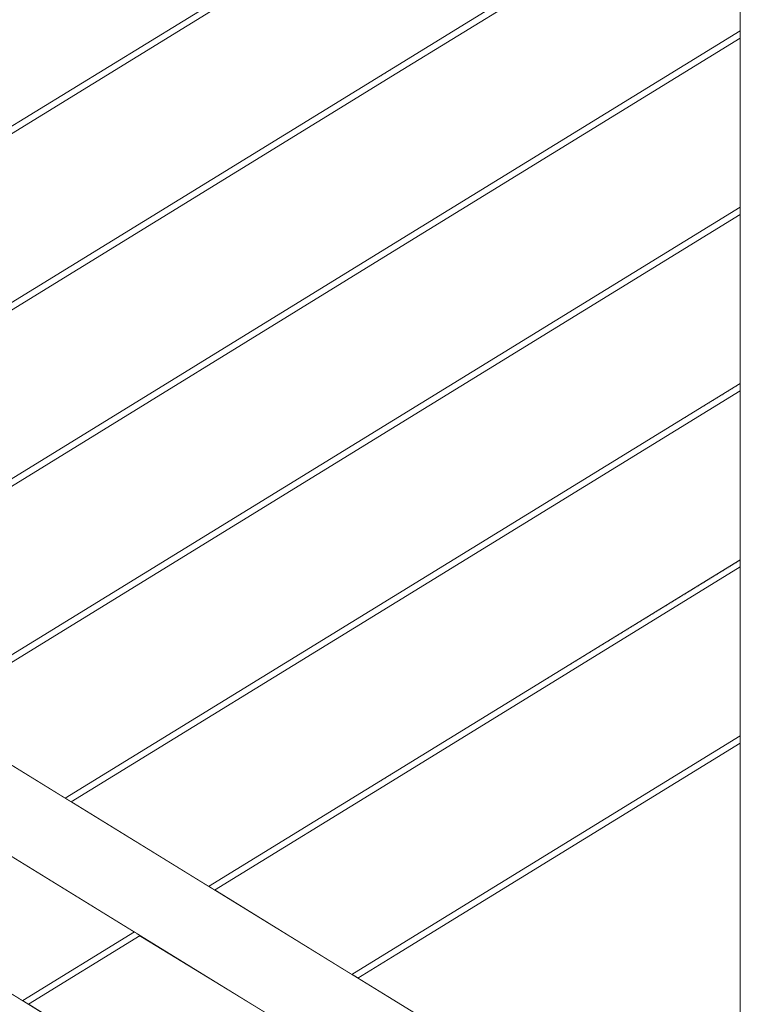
# Model space of a CAD drawing. Header units: millimetres. Extents: x -101298 to -58298, y 45839 to 66839.
# Tile 34 of 124: x -84289 to -83822, y 52530 to 53163. Entities that reach past the tile are written whole.
import ezdxf

# ---------------------------------------------------------------- set-up
doc = ezdxf.new("R2010")
doc.units = ezdxf.units.MM
doc.header["$MEASUREMENT"] = 0
doc.linetypes.add('Wipeout_Contour', pattern=[1000, 0, -1000])
doc.layers.add('Nowe_Konstrukcja - Schody', color=7, linetype='Continuous')
doc.layers.add('Nowe_Konstrukcja - Ściany zew', color=7, linetype='Continuous')
doc.layers.add('Nowe_Konstrukcja - Schody_Nr_pióra__101', color=250, linetype='Continuous', lineweight=13, true_color=0x333333)

msp = doc.modelspace()

# ---------------------------------------------------------------- wipeouts: each hides what was drawn before it
at = {"color": 254, "linetype": 'Wipeout_Contour', "lineweight": 0, "ltscale": 697845.676142}
msp.add_wipeout([(-84627.26, 52975.44), (-84627.26, 52891.14), (-84624.99, 52889.59), (-84608.35, 52901.08), (-83825.6, 53382.54), (-83825.6, 53470.84), (-84593.61, 52998.45)], dxfattribs=at).dxf.layer = 'Nowe_Konstrukcja - Ściany zew'
at = {"color": 254, "linetype": 'Wipeout_Contour', "lineweight": 0, "ltscale": 397400.490914}
msp.add_wipeout([(-84374.93, 52586.62), (-84286.62, 52532.3), (-84214.84, 52576.46), (-84303.15, 52630.77)], dxfattribs=at).dxf.layer = 'Nowe_Konstrukcja - Ściany zew'

# ---------------------------------------------------------------- next in the draw order: wipeouts: each hides what was drawn before it
at = {"color": 254, "linetype": 'Wipeout_Contour', "lineweight": 0, "ltscale": 597709.060031}
msp.add_wipeout([(-84606.17, 52897.72), (-84621.49, 52887.19), (-84593.61, 52868.13), (-84535.63, 52832.47), (-83825.6, 53269.2), (-83825.6, 53377.84)], dxfattribs=at).dxf.layer = 'Nowe_Konstrukcja - Ściany zew'
at = {"color": 254, "linetype": 'Wipeout_Contour', "lineweight": 0, "ltscale": 396967.854262}
msp.add_wipeout([(-84282.8, 52529.96), (-84194.49, 52475.64), (-84122.71, 52519.79), (-84211.02, 52574.11)], dxfattribs=at).dxf.layer = 'Nowe_Konstrukcja - Ściany zew'

# ---------------------------------------------------------------- next in the draw order: wipeouts: each hides what was drawn before it
at = {"color": 254, "linetype": 'Wipeout_Contour', "lineweight": 0, "ltscale": 397837.358314}
msp.add_wipeout([(-83825.6, 53264.51), (-84531.82, 52830.12), (-84443.51, 52775.81), (-83825.6, 53155.87)], dxfattribs=at).dxf.layer = 'Nowe_Konstrukcja - Ściany zew'

# ---------------------------------------------------------------- next in the draw order: wipeouts: each hides what was drawn before it
at = {"color": 254, "linetype": 'Wipeout_Contour', "lineweight": 0, "ltscale": 397499.666579}
msp.add_wipeout([(-84439.69, 52773.46), (-84351.38, 52719.14), (-83825.6, 53042.54), (-83825.6, 53151.17)], dxfattribs=at).dxf.layer = 'Nowe_Konstrukcja - Ściany zew'

# ---------------------------------------------------------------- next in the draw order: wipeouts: each hides what was drawn before it
at = {"color": 254, "linetype": 'Wipeout_Contour', "lineweight": 0, "ltscale": 397162.162866}
msp.add_wipeout([(-84347.56, 52716.79), (-84259.25, 52662.47), (-83825.6, 52929.2), (-83825.6, 53037.84)], dxfattribs=at).dxf.layer = 'Nowe_Konstrukcja - Ściany zew'

# ---------------------------------------------------------------- next in the draw order: wipeouts: each hides what was drawn before it
at = {"color": 254, "linetype": 'Wipeout_Contour', "lineweight": 0, "ltscale": 396824.850066}
msp.add_wipeout([(-83825.6, 52924.51), (-84255.43, 52660.12), (-84167.12, 52605.81), (-83825.6, 52815.87)], dxfattribs=at).dxf.layer = 'Nowe_Konstrukcja - Ściany zew'

# ---------------------------------------------------------------- next in the draw order: wipeouts: each hides what was drawn before it
at = {"color": 254, "linetype": 'Wipeout_Contour', "lineweight": 0, "ltscale": 396487.733586}
msp.add_wipeout([(-84163.3, 52603.46), (-84074.99, 52549.14), (-83825.6, 52702.54), (-83825.6, 52811.17)], dxfattribs=at).dxf.layer = 'Nowe_Konstrukcja - Ściany zew'

# ---------------------------------------------------------------- next in the draw order: wipeouts: each hides what was drawn before it
at = {"color": 254, "linetype": 'Wipeout_Contour', "lineweight": 0, "ltscale": 1975703.180675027}
msp.add_wipeout([(-83825.6, 52697.84), (-84071.17, 52546.79), (-83936.31, 52463.84), (-83737.26, 52463.84), (-83737.26, 52576.07), (-83767.26, 52576.07), (-83767.26, 52636.07), (-83457.26, 52636.07), (-83457.26, 52748.29), (-83487.26, 52748.29), (-83487.26, 52808.29), (-83177.26, 52808.29), (-83177.26, 52920.51), (-83207.26, 52920.51), (-83207.26, 52980.51), (-82968.93, 52980.51), (-82968.93, 53224.76), (-83775.6, 52728.59), (-83775.6, 52463.84), (-83825.6, 52463.84)], dxfattribs=at).dxf.layer = 'Nowe_Konstrukcja - Ściany zew'

# ---------------------------------------------------------------- next in the draw order: wipeouts: each hides what was drawn before it
at = {"color": 254, "linetype": 'Wipeout_Contour', "lineweight": 0, "ltscale": 396598.468357}
msp.add_wipeout([(-83825.6, 52463.84), (-83775.6, 52463.84), (-83775.6, 53515.56), (-83825.6, 53515.56)], dxfattribs=at).dxf.layer = 'Nowe_Konstrukcja - Schody'
at = {"color": 254, "linetype": 'Wipeout_Contour', "lineweight": 0, "ltscale": 397050.109017}
msp.add_wipeout([(-84339.36, 52655.28), (-84340.36, 52653.66), (-84060.36, 52481.44), (-84059.36, 52483.06)], dxfattribs=at).dxf.layer = 'Nowe_Konstrukcja - Schody'

# ---------------------------------------------------------------- next in the draw order: wipeouts: each hides what was drawn before it
at = {"color": 254, "linetype": 'Wipeout_Contour', "lineweight": 0, "ltscale": 397050.207344}
msp.add_wipeout([(-84336.52, 52659.9), (-84339.36, 52655.28), (-84059.36, 52483.06), (-84056.52, 52487.68)], dxfattribs=at).dxf.layer = 'Nowe_Konstrukcja - Schody'

# ---------------------------------------------------------------- next in the draw order: wipeouts: each hides what was drawn before it
at = {"color": 254, "linetype": 'Wipeout_Contour', "lineweight": 0, "ltscale": 397050.390275}
msp.add_wipeout([(-84332.27, 52666.81), (-84336.52, 52659.9), (-84056.52, 52487.68), (-84052.27, 52494.58)], dxfattribs=at).dxf.layer = 'Nowe_Konstrukcja - Schody'

# ---------------------------------------------------------------- next in the draw order: wipeouts: each hides what was drawn before it
at = {"color": 254, "linetype": 'Wipeout_Contour', "lineweight": 0, "ltscale": 397050.631974}
msp.add_wipeout([(-84332.27, 52666.81), (-84052.27, 52494.58), (-84047.26, 52502.73), (-84327.26, 52674.96)], dxfattribs=at).dxf.layer = 'Nowe_Konstrukcja - Schody'

# ---------------------------------------------------------------- next in the draw order: wipeouts: each hides what was drawn before it
at = {"color": 254, "linetype": 'Wipeout_Contour', "lineweight": 0, "ltscale": 397050.896939}
msp.add_wipeout([(-84047.26, 52502.73), (-84042.25, 52510.88), (-84322.25, 52683.11), (-84327.26, 52674.96)], dxfattribs=at).dxf.layer = 'Nowe_Konstrukcja - Schody'

# ---------------------------------------------------------------- next in the draw order: wipeouts: each hides what was drawn before it
at = {"color": 254, "linetype": 'Wipeout_Contour', "lineweight": 0, "ltscale": 397051.144874}
msp.add_wipeout([(-84042.25, 52510.88), (-84038, 52517.79), (-84318, 52690.01), (-84322.25, 52683.11)], dxfattribs=at).dxf.layer = 'Nowe_Konstrukcja - Schody'

# ---------------------------------------------------------------- next in the draw order: wipeouts: each hides what was drawn before it
at = {"color": 254, "linetype": 'Wipeout_Contour', "lineweight": 0, "ltscale": 397051.336656}
msp.add_wipeout([(-84038, 52517.79), (-84035.16, 52522.41), (-84315.16, 52694.63), (-84318, 52690.01)], dxfattribs=at).dxf.layer = 'Nowe_Konstrukcja - Schody'

# ---------------------------------------------------------------- next in the draw order: wipeouts: each hides what was drawn before it
at = {"color": 254, "linetype": 'Wipeout_Contour', "lineweight": 0, "ltscale": 397051.441159}
msp.add_wipeout([(-84035.16, 52522.41), (-84034.16, 52524.03), (-84314.16, 52696.25), (-84315.16, 52694.63)], dxfattribs=at).dxf.layer = 'Nowe_Konstrukcja - Schody'

# ---------------------------------------------------------------- next in the draw order: wipeouts: each hides what was drawn before it
at = {"color": 254, "linetype": 'Wipeout_Contour', "lineweight": 0, "ltscale": 397187.340976}
msp.add_wipeout([(-84286.06, 52531.96), (-84284.71, 52531.13), (-84212.93, 52575.28), (-84214.28, 52576.11)], dxfattribs=at).dxf.layer = 'Nowe_Konstrukcja - Schody'
at = {"color": 254, "linetype": 'Wipeout_Contour', "lineweight": 0, "ltscale": 396552.693775}
msp.add_wipeout([(-84074.43, 52548.79), (-84073.08, 52547.96), (-84047.26, 52563.84), (-84048, 52565.05)], dxfattribs=at).dxf.layer = 'Nowe_Konstrukcja - Schody'

# ---------------------------------------------------------------- next in the draw order: wipeouts: each hides what was drawn before it
at = {"color": 254, "linetype": 'Wipeout_Contour', "lineweight": 0, "ltscale": 397181.00292}
msp.add_wipeout([(-84212.93, 52575.28), (-84284.71, 52531.13), (-84283.36, 52530.3), (-84211.58, 52574.45)], dxfattribs=at).dxf.layer = 'Nowe_Konstrukcja - Schody'
at = {"color": 254, "linetype": 'Wipeout_Contour', "lineweight": 0, "ltscale": 396546.99109}
msp.add_wipeout([(-84073.08, 52547.96), (-84071.73, 52547.13), (-84046.52, 52562.64), (-84047.26, 52563.84)], dxfattribs=at).dxf.layer = 'Nowe_Konstrukcja - Schody'

# ---------------------------------------------------------------- next in the draw order: wipeouts: each hides what was drawn before it
at = {"color": 254, "linetype": 'Wipeout_Contour', "lineweight": 0, "ltscale": 397176.52124}
msp.add_wipeout([(-84211.58, 52574.45), (-84283.36, 52530.3), (-84282.8, 52529.96), (-84211.02, 52574.11)], dxfattribs=at).dxf.layer = 'Nowe_Konstrukcja - Schody'
at = {"color": 254, "linetype": 'Wipeout_Contour', "lineweight": 0, "ltscale": 396542.954207}
msp.add_wipeout([(-84046.52, 52562.64), (-84071.73, 52547.13), (-84071.17, 52546.79), (-84046.21, 52562.14)], dxfattribs=at).dxf.layer = 'Nowe_Konstrukcja - Schody'

# ---------------------------------------------------------------- next in the draw order: wipeouts: each hides what was drawn before it
at = {"color": 254, "linetype": 'Wipeout_Contour', "lineweight": 0, "ltscale": 397191.822616}
msp.add_wipeout([(-84286.62, 52532.3), (-84286.06, 52531.96), (-84214.28, 52576.11), (-84214.84, 52576.46)], dxfattribs=at).dxf.layer = 'Nowe_Konstrukcja - Schody'
at = {"color": 254, "linetype": 'Wipeout_Contour', "lineweight": 0, "ltscale": 396556.721927}
msp.add_wipeout([(-84074.99, 52549.14), (-84074.43, 52548.79), (-84048, 52565.05), (-84048.31, 52565.55)], dxfattribs=at).dxf.layer = 'Nowe_Konstrukcja - Schody'

# ---------------------------------------------------------------- next in the draw order: wipeouts: each hides what was drawn before it
at = {"color": 254, "linetype": 'Wipeout_Contour', "lineweight": 0, "ltscale": 396294.303181}
msp.add_wipeout([(-84048, 52565.05), (-84047.26, 52563.84), (-83825.6, 52700.19), (-83825.6, 52701.85)], dxfattribs=at).dxf.layer = 'Nowe_Konstrukcja - Schody'
at = {"color": 254, "linetype": 'Wipeout_Contour', "lineweight": 0, "ltscale": 396796.630577}
msp.add_wipeout([(-84328, 52553.75), (-84328.31, 52553.25), (-84048.31, 52381.03), (-84048, 52381.53)], dxfattribs=at).dxf.layer = 'Nowe_Konstrukcja - Schody'

# ---------------------------------------------------------------- next in the draw order: wipeouts: each hides what was drawn before it
at = {"color": 254, "linetype": 'Wipeout_Contour', "lineweight": 0, "ltscale": 396290.001977}
msp.add_wipeout([(-84047.26, 52563.84), (-84046.52, 52562.64), (-83825.6, 52698.53), (-83825.6, 52700.19)], dxfattribs=at).dxf.layer = 'Nowe_Konstrukcja - Schody'
at = {"color": 254, "linetype": 'Wipeout_Contour', "lineweight": 0, "ltscale": 396796.687506}
msp.add_wipeout([(-84047.26, 52382.73), (-84046.52, 52383.94), (-84326.52, 52556.16), (-84327.26, 52554.96)], dxfattribs=at).dxf.layer = 'Nowe_Konstrukcja - Schody'

# ---------------------------------------------------------------- next in the draw order: wipeouts: each hides what was drawn before it
at = {"color": 254, "linetype": 'Wipeout_Contour', "lineweight": 0, "ltscale": 396286.959944}
msp.add_wipeout([(-84046.52, 52562.64), (-84046.21, 52562.14), (-83825.6, 52697.84), (-83825.6, 52698.53)], dxfattribs=at).dxf.layer = 'Nowe_Konstrukcja - Schody'
at = {"color": 254, "linetype": 'Wipeout_Contour', "lineweight": 0, "ltscale": 396796.711127}
msp.add_wipeout([(-84046.52, 52383.94), (-84046.21, 52384.44), (-84326.21, 52556.66), (-84326.52, 52556.16)], dxfattribs=at).dxf.layer = 'Nowe_Konstrukcja - Schody'

# ---------------------------------------------------------------- next in the draw order: linework, layer by layer
at = {"layer": 'Nowe_Konstrukcja - Schody_Nr_pióra__101', "color": 250, "linetype": 'Continuous', "lineweight": 13, "true_color": 0x333333}
for p, q in [((-84286.62, 52532.3), (-84214.84, 52576.46)), ((-84282.8, 52529.96), (-84211.02, 52574.11)), ((-84046.21, 52384.44), (-84326.21, 52556.66))]:
    msp.add_line(p, q, dxfattribs=at)

# ---------------------------------------------------------------- next in the draw order: wipeouts: each hides what was drawn before it
at = {"color": 254, "linetype": 'Wipeout_Contour', "lineweight": 0, "ltscale": 396297.343966}
msp.add_wipeout([(-84048.31, 52565.55), (-84048, 52565.05), (-83825.6, 52701.85), (-83825.6, 52702.54)], dxfattribs=at).dxf.layer = 'Nowe_Konstrukcja - Schody'

# ---------------------------------------------------------------- next in the draw order: linework, layer by layer
at = {"layer": 'Nowe_Konstrukcja - Schody_Nr_pióra__101', "color": 250, "linetype": 'Continuous', "lineweight": 13, "true_color": 0x333333}
for p, q in [((-84074.99, 52549.14), (-84048.31, 52565.55)), ((-84071.17, 52546.79), (-84046.21, 52562.14))]:
    msp.add_line(p, q, dxfattribs=at)

# ---------------------------------------------------------------- next in the draw order: wipeouts: each hides what was drawn before it
at = {"color": 254, "linetype": 'Wipeout_Contour', "lineweight": 0, "ltscale": 396889.288196}
msp.add_wipeout([(-84048, 52678.38), (-84166.56, 52605.46), (-84165.21, 52604.63), (-84047.26, 52677.18)], dxfattribs=at).dxf.layer = 'Nowe_Konstrukcja - Schody'

# ---------------------------------------------------------------- next in the draw order: wipeouts: each hides what was drawn before it
at = {"color": 254, "linetype": 'Wipeout_Contour', "lineweight": 0, "ltscale": 396883.584127}
msp.add_wipeout([(-84047.26, 52677.18), (-84165.21, 52604.63), (-84163.86, 52603.8), (-84046.52, 52675.97)], dxfattribs=at).dxf.layer = 'Nowe_Konstrukcja - Schody'

# ---------------------------------------------------------------- next in the draw order: wipeouts: each hides what was drawn before it
at = {"color": 254, "linetype": 'Wipeout_Contour', "lineweight": 0, "ltscale": 396879.549776}
msp.add_wipeout([(-84163.86, 52603.8), (-84163.3, 52603.46), (-84046.21, 52675.47), (-84046.52, 52675.97)], dxfattribs=at).dxf.layer = 'Nowe_Konstrukcja - Schody'

# ---------------------------------------------------------------- next in the draw order: wipeouts: each hides what was drawn before it
at = {"color": 254, "linetype": 'Wipeout_Contour', "lineweight": 0, "ltscale": 396893.320594}
msp.add_wipeout([(-84048.31, 52678.88), (-84167.12, 52605.81), (-84166.56, 52605.46), (-84048, 52678.38)], dxfattribs=at).dxf.layer = 'Nowe_Konstrukcja - Schody'

# ---------------------------------------------------------------- next in the draw order: linework, layer by layer
at = {"layer": 'Nowe_Konstrukcja - Schody_Nr_pióra__101', "color": 250, "linetype": 'Continuous', "lineweight": 13, "true_color": 0x333333}
msp.add_line((-84060.36, 52481.44), (-84340.36, 52653.66), dxfattribs=at)

# ---------------------------------------------------------------- next in the draw order: wipeouts: each hides what was drawn before it
at = {"color": 254, "linetype": 'Wipeout_Contour', "lineweight": 0, "ltscale": 396535.322307}
msp.add_wipeout([(-84048, 52678.38), (-84047.26, 52677.18), (-83825.6, 52813.52), (-83825.6, 52815.18)], dxfattribs=at).dxf.layer = 'Nowe_Konstrukcja - Schody'

# ---------------------------------------------------------------- next in the draw order: wipeouts: each hides what was drawn before it
at = {"color": 254, "linetype": 'Wipeout_Contour', "lineweight": 0, "ltscale": 396531.017157}
msp.add_wipeout([(-84047.26, 52677.18), (-84046.52, 52675.97), (-83825.6, 52811.86), (-83825.6, 52813.52)], dxfattribs=at).dxf.layer = 'Nowe_Konstrukcja - Schody'

# ---------------------------------------------------------------- next in the draw order: wipeouts: each hides what was drawn before it
at = {"color": 254, "linetype": 'Wipeout_Contour', "lineweight": 0, "ltscale": 396527.972333}
msp.add_wipeout([(-84046.52, 52675.97), (-84046.21, 52675.47), (-83825.6, 52811.17), (-83825.6, 52811.86)], dxfattribs=at).dxf.layer = 'Nowe_Konstrukcja - Schody'

# ---------------------------------------------------------------- next in the draw order: wipeouts: each hides what was drawn before it
at = {"color": 254, "linetype": 'Wipeout_Contour', "lineweight": 0, "ltscale": 396538.365871}
msp.add_wipeout([(-84048.31, 52678.88), (-84048, 52678.38), (-83825.6, 52815.18), (-83825.6, 52815.87)], dxfattribs=at).dxf.layer = 'Nowe_Konstrukcja - Schody'

# ---------------------------------------------------------------- next in the draw order: wipeouts: each hides what was drawn before it
at = {"color": 254, "linetype": 'Wipeout_Contour', "lineweight": 0, "ltscale": 397226.073573}
msp.add_wipeout([(-84258.69, 52662.13), (-84257.34, 52661.3), (-84047.26, 52790.51), (-84048, 52791.72)], dxfattribs=at).dxf.layer = 'Nowe_Konstrukcja - Schody'

# ---------------------------------------------------------------- next in the draw order: wipeouts: each hides what was drawn before it
at = {"color": 254, "linetype": 'Wipeout_Contour', "lineweight": 0, "ltscale": 397220.368298}
msp.add_wipeout([(-84257.34, 52661.3), (-84255.99, 52660.47), (-84046.52, 52789.31), (-84047.26, 52790.51)], dxfattribs=at).dxf.layer = 'Nowe_Konstrukcja - Schody'

# ---------------------------------------------------------------- next in the draw order: wipeouts: each hides what was drawn before it
at = {"color": 254, "linetype": 'Wipeout_Contour', "lineweight": 0, "ltscale": 397216.333523}
msp.add_wipeout([(-84255.99, 52660.47), (-84255.43, 52660.12), (-84046.21, 52788.81), (-84046.52, 52789.31)], dxfattribs=at).dxf.layer = 'Nowe_Konstrukcja - Schody'

# ---------------------------------------------------------------- next in the draw order: wipeouts: each hides what was drawn before it
at = {"color": 254, "linetype": 'Wipeout_Contour', "lineweight": 0, "ltscale": 397230.107251}
msp.add_wipeout([(-84259.25, 52662.47), (-84258.69, 52662.13), (-84048, 52791.72), (-84048.31, 52792.22)], dxfattribs=at).dxf.layer = 'Nowe_Konstrukcja - Schody'

# ---------------------------------------------------------------- next in the draw order: linework, layer by layer
at = {"layer": 'Nowe_Konstrukcja - Schody_Nr_pióra__101', "color": 250, "linetype": 'Continuous', "lineweight": 13, "true_color": 0x333333}
for p, q in [((-84048.31, 52565.55), (-83825.6, 52702.54)), ((-84046.21, 52562.14), (-83825.6, 52697.84)), ((-84034.16, 52524.03), (-84314.16, 52696.25)), ((-84167.12, 52605.81), (-84048.31, 52678.88)), ((-84163.3, 52603.46), (-84046.21, 52675.47))]:
    msp.add_line(p, q, dxfattribs=at)

# ---------------------------------------------------------------- next in the draw order: wipeouts: each hides what was drawn before it
at = {"color": 254, "linetype": 'Wipeout_Contour', "lineweight": 0, "ltscale": 396776.712962}
msp.add_wipeout([(-84048, 52791.72), (-84047.26, 52790.51), (-83825.6, 52926.85), (-83825.6, 52928.51)], dxfattribs=at).dxf.layer = 'Nowe_Konstrukcja - Schody'

# ---------------------------------------------------------------- next in the draw order: wipeouts: each hides what was drawn before it
at = {"color": 254, "linetype": 'Wipeout_Contour', "lineweight": 0, "ltscale": 396772.403883}
msp.add_wipeout([(-84047.26, 52790.51), (-84046.52, 52789.31), (-83825.6, 52925.19), (-83825.6, 52926.85)], dxfattribs=at).dxf.layer = 'Nowe_Konstrukcja - Schody'

# ---------------------------------------------------------------- next in the draw order: wipeouts: each hides what was drawn before it
at = {"color": 254, "linetype": 'Wipeout_Contour', "lineweight": 0, "ltscale": 396769.356292}
msp.add_wipeout([(-84046.52, 52789.31), (-84046.21, 52788.81), (-83825.6, 52924.51), (-83825.6, 52925.19)], dxfattribs=at).dxf.layer = 'Nowe_Konstrukcja - Schody'

# ---------------------------------------------------------------- next in the draw order: wipeouts: each hides what was drawn before it
at = {"color": 254, "linetype": 'Wipeout_Contour', "lineweight": 0, "ltscale": 396779.759315}
msp.add_wipeout([(-84048.31, 52792.22), (-84048, 52791.72), (-83825.6, 52928.51), (-83825.6, 52929.2)], dxfattribs=at).dxf.layer = 'Nowe_Konstrukcja - Schody'

# ---------------------------------------------------------------- next in the draw order: wipeouts: each hides what was drawn before it
at = {"color": 254, "linetype": 'Wipeout_Contour', "lineweight": 0, "ltscale": 397539.549903}
msp.add_wipeout([(-84048, 52905.05), (-84328, 52732.83), (-84327.26, 52731.62), (-84047.26, 52903.84)], dxfattribs=at).dxf.layer = 'Nowe_Konstrukcja - Schody'

# ---------------------------------------------------------------- next in the draw order: wipeouts: each hides what was drawn before it
at = {"color": 254, "linetype": 'Wipeout_Contour', "lineweight": 0, "ltscale": 397534.478702}
msp.add_wipeout([(-84327.26, 52731.62), (-84326.52, 52730.42), (-84046.52, 52902.64), (-84047.26, 52903.84)], dxfattribs=at).dxf.layer = 'Nowe_Konstrukcja - Schody'

# ---------------------------------------------------------------- next in the draw order: wipeouts: each hides what was drawn before it
at = {"color": 254, "linetype": 'Wipeout_Contour', "lineweight": 0, "ltscale": 397530.892807}
msp.add_wipeout([(-84326.52, 52730.42), (-84326.21, 52729.92), (-84046.21, 52902.14), (-84046.52, 52902.64)], dxfattribs=at).dxf.layer = 'Nowe_Konstrukcja - Schody'

# ---------------------------------------------------------------- next in the draw order: wipeouts: each hides what was drawn before it
at = {"color": 254, "linetype": 'Wipeout_Contour', "lineweight": 0, "ltscale": 397543.135815}
msp.add_wipeout([(-84048.31, 52905.55), (-84328.31, 52733.33), (-84328, 52732.83), (-84048, 52905.05)], dxfattribs=at).dxf.layer = 'Nowe_Konstrukcja - Schody'

# ---------------------------------------------------------------- next in the draw order: linework, layer by layer
at = {"layer": 'Nowe_Konstrukcja - Schody_Nr_pióra__101', "color": 250, "linetype": 'Continuous', "lineweight": 13, "true_color": 0x333333}
for p, q in [((-84048.31, 52678.88), (-83825.6, 52815.87)), ((-84046.21, 52675.47), (-83825.6, 52811.17)), ((-84259.25, 52662.47), (-84048.31, 52792.22)), ((-84255.43, 52660.12), (-84046.21, 52788.81))]:
    msp.add_line(p, q, dxfattribs=at)

# ---------------------------------------------------------------- next in the draw order: wipeouts: each hides what was drawn before it
at = {"color": 254, "linetype": 'Wipeout_Contour', "lineweight": 0, "ltscale": 397018.474493}
msp.add_wipeout([(-84048, 52905.05), (-84047.26, 52903.84), (-83825.6, 53040.19), (-83825.6, 53041.85)], dxfattribs=at).dxf.layer = 'Nowe_Konstrukcja - Schody'

# ---------------------------------------------------------------- next in the draw order: wipeouts: each hides what was drawn before it
at = {"color": 254, "linetype": 'Wipeout_Contour', "lineweight": 0, "ltscale": 397014.161502}
msp.add_wipeout([(-84047.26, 52903.84), (-84046.52, 52902.64), (-83825.6, 53038.53), (-83825.6, 53040.19)], dxfattribs=at).dxf.layer = 'Nowe_Konstrukcja - Schody'

# ---------------------------------------------------------------- next in the draw order: wipeouts: each hides what was drawn before it
at = {"color": 254, "linetype": 'Wipeout_Contour', "lineweight": 0, "ltscale": 397011.111133}
msp.add_wipeout([(-84046.52, 52902.64), (-84046.21, 52902.14), (-83825.6, 53037.84), (-83825.6, 53038.53)], dxfattribs=at).dxf.layer = 'Nowe_Konstrukcja - Schody'

# ---------------------------------------------------------------- next in the draw order: wipeouts: each hides what was drawn before it
at = {"color": 254, "linetype": 'Wipeout_Contour', "lineweight": 0, "ltscale": 397021.523613}
msp.add_wipeout([(-84048.31, 52905.55), (-84048, 52905.05), (-83825.6, 53041.85), (-83825.6, 53042.54)], dxfattribs=at).dxf.layer = 'Nowe_Konstrukcja - Schody'

# ---------------------------------------------------------------- next in the draw order: wipeouts: each hides what was drawn before it
at = {"color": 254, "linetype": 'Wipeout_Contour', "lineweight": 0, "ltscale": 397780.660765}
msp.add_wipeout([(-84048, 53018.38), (-84328, 52846.16), (-84327.26, 52844.96), (-84047.26, 53017.18)], dxfattribs=at).dxf.layer = 'Nowe_Konstrukcja - Schody'

# ---------------------------------------------------------------- next in the draw order: wipeouts: each hides what was drawn before it
at = {"color": 254, "linetype": 'Wipeout_Contour', "lineweight": 0, "ltscale": 397775.587146}
msp.add_wipeout([(-84327.26, 52844.96), (-84326.52, 52843.75), (-84046.52, 53015.97), (-84047.26, 53017.18)], dxfattribs=at).dxf.layer = 'Nowe_Konstrukcja - Schody'

# ---------------------------------------------------------------- next in the draw order: wipeouts: each hides what was drawn before it
at = {"color": 254, "linetype": 'Wipeout_Contour', "lineweight": 0, "ltscale": 397771.999542}
msp.add_wipeout([(-84326.52, 52843.75), (-84326.21, 52843.25), (-84046.21, 53015.47), (-84046.52, 53015.97)], dxfattribs=at).dxf.layer = 'Nowe_Konstrukcja - Schody'

# ---------------------------------------------------------------- next in the draw order: wipeouts: each hides what was drawn before it
at = {"color": 254, "linetype": 'Wipeout_Contour', "lineweight": 0, "ltscale": 397784.248386}
msp.add_wipeout([(-84048.31, 53018.88), (-84328.31, 52846.66), (-84328, 52846.16), (-84048, 53018.38)], dxfattribs=at).dxf.layer = 'Nowe_Konstrukcja - Schody'

# ---------------------------------------------------------------- next in the draw order: linework, layer by layer
at = {"layer": 'Nowe_Konstrukcja - Schody_Nr_pióra__101', "color": 250, "linetype": 'Continuous', "lineweight": 13, "true_color": 0x333333}
for p, q in [((-84048.31, 52792.22), (-83825.6, 52929.2)), ((-84046.21, 52788.81), (-83825.6, 52924.51)), ((-84328.31, 52733.33), (-84048.31, 52905.55)), ((-84326.21, 52729.92), (-84046.21, 52902.14))]:
    msp.add_line(p, q, dxfattribs=at)

# ---------------------------------------------------------------- next in the draw order: wipeouts: each hides what was drawn before it
at = {"color": 254, "linetype": 'Wipeout_Contour', "lineweight": 0, "ltscale": 397260.606207}
msp.add_wipeout([(-84048, 53018.38), (-84047.26, 53017.18), (-83825.6, 53153.52), (-83825.6, 53155.18)], dxfattribs=at).dxf.layer = 'Nowe_Konstrukcja - Schody'

# ---------------------------------------------------------------- next in the draw order: wipeouts: each hides what was drawn before it
at = {"color": 254, "linetype": 'Wipeout_Contour', "lineweight": 0, "ltscale": 397256.289296}
msp.add_wipeout([(-84047.26, 53017.18), (-84046.52, 53015.97), (-83825.6, 53151.86), (-83825.6, 53153.52)], dxfattribs=at).dxf.layer = 'Nowe_Konstrukcja - Schody'

# ---------------------------------------------------------------- next in the draw order: wipeouts: each hides what was drawn before it
at = {"color": 254, "linetype": 'Wipeout_Contour', "lineweight": 0, "ltscale": 397253.236164}
msp.add_wipeout([(-84046.52, 53015.97), (-84046.21, 53015.47), (-83825.6, 53151.17), (-83825.6, 53151.86)], dxfattribs=at).dxf.layer = 'Nowe_Konstrukcja - Schody'

# ---------------------------------------------------------------- next in the draw order: wipeouts: each hides what was drawn before it
at = {"color": 254, "linetype": 'Wipeout_Contour', "lineweight": 0, "ltscale": 397263.658112}
msp.add_wipeout([(-84048.31, 53018.88), (-84048, 53018.38), (-83825.6, 53155.18), (-83825.6, 53155.87)], dxfattribs=at).dxf.layer = 'Nowe_Konstrukcja - Schody'

# ---------------------------------------------------------------- next in the draw order: wipeouts: each hides what was drawn before it
at = {"color": 254, "linetype": 'Wipeout_Contour', "lineweight": 0, "ltscale": 398022.141898}
msp.add_wipeout([(-84048, 53131.72), (-84328, 52959.49), (-84327.26, 52958.29), (-84047.26, 53130.51)], dxfattribs=at).dxf.layer = 'Nowe_Konstrukcja - Schody'

# ---------------------------------------------------------------- next in the draw order: wipeouts: each hides what was drawn before it
at = {"color": 254, "linetype": 'Wipeout_Contour', "lineweight": 0, "ltscale": 398017.06587}
msp.add_wipeout([(-84327.26, 52958.29), (-84326.52, 52957.08), (-84046.52, 53129.31), (-84047.26, 53130.51)], dxfattribs=at).dxf.layer = 'Nowe_Konstrukcja - Schody'

# ---------------------------------------------------------------- next in the draw order: wipeouts: each hides what was drawn before it
at = {"color": 254, "linetype": 'Wipeout_Contour', "lineweight": 0, "ltscale": 398013.476562}
msp.add_wipeout([(-84326.52, 52957.08), (-84326.21, 52956.59), (-84046.21, 53128.81), (-84046.52, 53129.31)], dxfattribs=at).dxf.layer = 'Nowe_Konstrukcja - Schody'

# ---------------------------------------------------------------- next in the draw order: wipeouts: each hides what was drawn before it
at = {"color": 254, "linetype": 'Wipeout_Contour', "lineweight": 0, "ltscale": 398025.731224}
msp.add_wipeout([(-84048.31, 53132.22), (-84328.31, 52959.99), (-84328, 52959.49), (-84048, 53131.72)], dxfattribs=at).dxf.layer = 'Nowe_Konstrukcja - Schody'

# ---------------------------------------------------------------- next in the draw order: linework, layer by layer
at = {"layer": 'Nowe_Konstrukcja - Schody_Nr_pióra__101', "color": 250, "linetype": 'Continuous', "lineweight": 13, "true_color": 0x333333}
for p, q in [((-84048.31, 52905.55), (-83825.6, 53042.54)), ((-84046.21, 52902.14), (-83825.6, 53037.84)), ((-84328.31, 52846.66), (-84048.31, 53018.88)), ((-84326.21, 52843.25), (-84046.21, 53015.47))]:
    msp.add_line(p, q, dxfattribs=at)

# ---------------------------------------------------------------- next in the draw order: wipeouts: each hides what was drawn before it
at = {"color": 254, "linetype": 'Wipeout_Contour', "lineweight": 0, "ltscale": 397503.107435}
msp.add_wipeout([(-84048, 53131.72), (-84047.26, 53130.51), (-83825.6, 53266.85), (-83825.6, 53268.51)], dxfattribs=at).dxf.layer = 'Nowe_Konstrukcja - Schody'

# ---------------------------------------------------------------- next in the draw order: wipeouts: each hides what was drawn before it
at = {"color": 254, "linetype": 'Wipeout_Contour', "lineweight": 0, "ltscale": 397498.78663}
msp.add_wipeout([(-84047.26, 53130.51), (-84046.52, 53129.31), (-83825.6, 53265.19), (-83825.6, 53266.85)], dxfattribs=at).dxf.layer = 'Nowe_Konstrukcja - Schody'

# ---------------------------------------------------------------- next in the draw order: wipeouts: each hides what was drawn before it
at = {"color": 254, "linetype": 'Wipeout_Contour', "lineweight": 0, "ltscale": 397495.730749}
msp.add_wipeout([(-84046.52, 53129.31), (-84046.21, 53128.81), (-83825.6, 53264.51), (-83825.6, 53265.19)], dxfattribs=at).dxf.layer = 'Nowe_Konstrukcja - Schody'

# ---------------------------------------------------------------- next in the draw order: wipeouts: each hides what was drawn before it
at = {"color": 254, "linetype": 'Wipeout_Contour', "lineweight": 0, "ltscale": 397506.162094}
msp.add_wipeout([(-84048.31, 53132.22), (-84048, 53131.72), (-83825.6, 53268.51), (-83825.6, 53269.2)], dxfattribs=at).dxf.layer = 'Nowe_Konstrukcja - Schody'

# ---------------------------------------------------------------- next in the draw order: linework, layer by layer
at = {"layer": 'Nowe_Konstrukcja - Schody_Nr_pióra__101', "color": 250, "linetype": 'Continuous', "lineweight": 13, "true_color": 0x333333}
msp.add_line((-83825.6, 52463.84), (-83825.6, 53515.56), dxfattribs=at)

# ---------------------------------------------------------------- next in the draw order: wipeouts: each hides what was drawn before it
at = {"color": 254, "linetype": 'Wipeout_Contour', "lineweight": 0, "ltscale": 398263.99263}
msp.add_wipeout([(-84048, 53245.05), (-84328, 53072.83), (-84327.26, 53071.62), (-84047.26, 53243.84)], dxfattribs=at).dxf.layer = 'Nowe_Konstrukcja - Schody'

# ---------------------------------------------------------------- next in the draw order: wipeouts: each hides what was drawn before it
at = {"color": 254, "linetype": 'Wipeout_Contour', "lineweight": 0, "ltscale": 398258.9142}
msp.add_wipeout([(-84327.26, 53071.62), (-84326.52, 53070.42), (-84046.52, 53242.64), (-84047.26, 53243.84)], dxfattribs=at).dxf.layer = 'Nowe_Konstrukcja - Schody'

# ---------------------------------------------------------------- next in the draw order: wipeouts: each hides what was drawn before it
at = {"color": 254, "linetype": 'Wipeout_Contour', "lineweight": 0, "ltscale": 398255.323193}
msp.add_wipeout([(-84326.52, 53070.42), (-84326.21, 53069.92), (-84046.21, 53242.14), (-84046.52, 53242.64)], dxfattribs=at).dxf.layer = 'Nowe_Konstrukcja - Schody'

# ---------------------------------------------------------------- next in the draw order: wipeouts: each hides what was drawn before it
at = {"color": 254, "linetype": 'Wipeout_Contour', "lineweight": 0, "ltscale": 398267.583654}
msp.add_wipeout([(-84048.31, 53245.55), (-84328.31, 53073.33), (-84328, 53072.83), (-84048, 53245.05)], dxfattribs=at).dxf.layer = 'Nowe_Konstrukcja - Schody'

# ---------------------------------------------------------------- next in the draw order: linework, layer by layer
at = {"layer": 'Nowe_Konstrukcja - Schody_Nr_pióra__101', "color": 250, "linetype": 'Continuous', "lineweight": 13, "true_color": 0x333333}
for p, q in [((-84048.31, 53132.22), (-83825.6, 53269.2)), ((-84046.21, 53128.81), (-83825.6, 53264.51)), ((-84328.31, 53073.33), (-84048.31, 53245.55)), ((-84326.21, 53069.92), (-84046.21, 53242.14)), ((-84048.31, 53018.88), (-83825.6, 53155.87)), ((-84046.21, 53015.47), (-83825.6, 53151.17)), ((-84328.31, 52959.99), (-84048.31, 53132.22)), ((-84326.21, 52956.59), (-84046.21, 53128.81))]:
    msp.add_line(p, q, dxfattribs=at)

doc.saveas('drawing.dxf')
